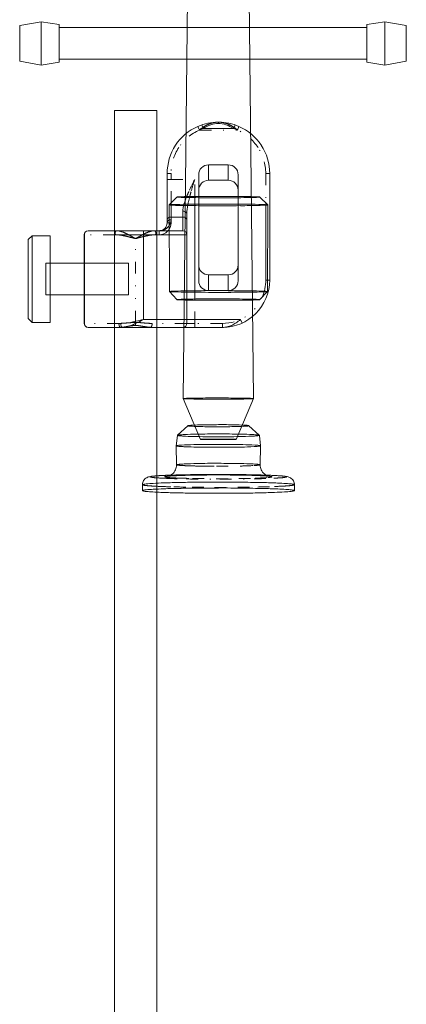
# Model space of a CAD drawing. Header units: millimetres. Extents: x -48 to 1379, y -71 to 1988.
# Tile 3 of 20: x 426 to 524, y 376 to 626. Entities that reach past the tile are written whole.
import ezdxf

# ---------------------------------------------------------------- set-up
doc = ezdxf.new("R2010")
doc.units = ezdxf.units.MM
doc.header["$MEASUREMENT"] = 0
doc.linetypes.add('DASHEDBIDOT', pattern=[12.4, 3, -3, 0.2, -3, 0.2, -3])
for name, color, linetype, true_color in [('Default', 7, 'Continuous', 0xffffff), ('sichtbar', 7, 'Continuous', 0xffffff), ('Tangente', 7, 'Continuous', 0xffffff)]:
    doc.layers.add(name, color=color, linetype=linetype, true_color=true_color)

msp = doc.modelspace()

# ---------------------------------------------------------------- linework, layer by layer
at = {"layer": 'Default', "color": 4, "linetype": 'Continuous', "lineweight": 5, "true_color": 0x00ffff}
for p, q in [((467.63, 529.64), (468.72, 634.71)), ((485.42, 529.64), (484.32, 634.71)), ((426.17, 624.18), (426.17, 615.19)), ((431.58, 625.18), (431.58, 614.18)), ((436.15, 624.47), (436.15, 614.9)), ((514.15, 624.47), (514.15, 614.9)), ((518.72, 625.18), (518.72, 614.18)), ((524.13, 624.18), (524.13, 615.19)), ((476.52, 599.71), (476.52, 599.35)), ((472.33, 599.02), (472.65, 598.07)), ((472.65, 598.07), (480.4, 598.07)), ((480.73, 599.02), (480.4, 598.07)), ((474.02, 588.89), (479.02, 588.89)), ((474.02, 584.98), (474.02, 588.89)), ((479.02, 584.98), (479.02, 588.89)), ((463.52, 574.92), (463.52, 585.18)), ((471.52, 582.44), (471.52, 586.39)), ((474.02, 584.98), (479.02, 584.98)), ((481.52, 582.44), (481.52, 586.39)), ((471.52, 578.88), (471.52, 582.44)), ((481.52, 578.88), (481.52, 582.44)), ((464.52, 575.65), (464.52, 579.24)), ((470.52, 554.57), (470.52, 580.87)), ((488.52, 579.24), (488.52, 559.68)), ((467.52, 577.14), (467.52, 575.65)), ((471.52, 559.5), (471.52, 578.88)), ((471.52, 578.88), (481.52, 578.88)), ((481.52, 559.5), (481.52, 578.88)), ((463.52, 574.18), (463.52, 574.92)), ((463.52, 574.18), (464.52, 574.18)), ((464.52, 574.97), (464.52, 575.65)), ((464.52, 575.65), (467.52, 575.65)), ((464.52, 574.18), (464.52, 574.97)), ((467.52, 575.65), (467.52, 572.18)), ((468.52, 576.52), (468.52, 574.92)), ((468.52, 574.92), (468.52, 571.18)), ((450.72, 572.18), (443.52, 572.18)), ((457.52, 572.18), (457.52, 571.18)), ((464.04, 572.18), (460.32, 572.18)), ((461.52, 572.18), (461.52, 571.18)), ((467.52, 572.18), (464.04, 572.18)), ((428.32, 569.93), (428.32, 559.93)), ((429.32, 570.93), (429.32, 559.93)), ((433.92, 559.93), (433.92, 570.93)), ((442.59, 571.18), (442.59, 548.68)), ((450.32, 571.18), (457.52, 571.18)), ((457.52, 571.18), (457.52, 549.68)), ((457.52, 571.18), (460.72, 571.18)), ((468.52, 571.18), (464.04, 571.18)), ((468.52, 554.6), (468.52, 571.18)), ((432.82, 563.93), (433.92, 563.93)), ((432.82, 559.93), (432.82, 563.93)), ((442.52, 563.93), (453.72, 563.93)), ((453.72, 559.93), (453.72, 563.93)), ((428.32, 559.93), (428.32, 549.94)), ((429.32, 559.93), (429.32, 548.94)), ((432.82, 555.93), (432.82, 559.93)), ((433.92, 548.94), (433.92, 559.93)), ((453.72, 555.93), (453.72, 559.93)), ((474.02, 561.01), (479.02, 561.01)), ((474.02, 561.01), (474.02, 557)), ((479.02, 561.01), (479.02, 557)), ((488.97, 559.68), (488.52, 559.68)), ((474.02, 557), (479.02, 557)), ((432.82, 555.93), (433.92, 555.93)), ((442.52, 555.93), (453.72, 555.93)), ((457.52, 549.68), (482.11, 549.68)), ((482.52, 548.78), (482.11, 549.68)), ((451.64, 547.68), (443.52, 547.68)), ((467.52, 547.68), (459.4, 547.68)), ((470.52, 547.68), (467.52, 547.68)), ((467.63, 529.64), (471.99, 519.3)), ((485.42, 529.64), (481.06, 519.3)), ((466.16, 520.33), (466.15, 520.31)), ((486.9, 520.31), (486.89, 520.33))]:
    msp.add_line(p, q, dxfattribs=at)
at = {"layer": 'Default', "color": 131, "linetype": 'Continuous', "lineweight": 5, "true_color": 0xa0ffff}
for p, q in [((450.16, 602.68), (460.89, 602.68)), ((450.16, 547.68), (450.16, 572.18)), ((460.89, 547.68), (460.89, 572.18)), ((460.89, 505.9), (460.89, 510.05))]:
    msp.add_line(p, q, dxfattribs=at)
at = {"layer": 'Default', "color": 4, "linetype": 'DASHEDBIDOT', "lineweight": 5, "true_color": 0x00ffff}
for p, q in [((471.33, 598.63), (471.73, 597.71)), ((481.72, 598.63), (481.32, 597.71)), ((463.52, 586.71), (464.52, 586.71)), ((489.52, 586.71), (488.52, 586.71)), ((463.52, 585.18), (464.52, 585.18)), ((464.52, 579.24), (464.52, 585.18)), ((450.32, 571.18), (442.52, 571.18)), ((455.52, 570.23), (455.52, 570.21)), ((464.04, 571.18), (460.72, 571.18)), ((489.52, 559.68), (488.97, 559.68)), ((451.32, 548.68), (442.52, 548.68)), ((455.52, 548.15), (455.52, 548.92)), ((468.52, 548.68), (459.72, 548.68)), ((470.52, 548.68), (468.52, 548.68)), ((470.52, 547.68), (470.52, 548.68)), ((477.52, 547.68), (477.52, 548.68))]:
    msp.add_line(p, q, dxfattribs=at)
at = {"layer": 'Default', "color": 4, "linetype": 'Continuous', "lineweight": 5, "true_color": 0x00ffff}
for centre, radius, start, end in [((476.53, 586.66), 13.05, 101.7715, 113.5116), ((476.53, 586.7), 13.01, 90.0123, 101.7715), ((476.53, 593.32), 6.04, 90.0222, 108.3421), ((476.52, 586.66), 13.05, 78.2356, 89.9967), ((476.51, 593.23), 6.12, 71.6883, 89.8981), ((476.54, 586.74), 12.96, 66.4336, 78.2356), ((476.5, 586.73), 12.98, 113.5159, 146.7833), ((476.53, 586.68), 12.03, 111.1568, 113.516), ((476.54, 586.64), 12.07, 108.8019, 111.1568), ((477.12, 591.52), 7.93, 108.3421, 124.3055), ((475.97, 591.58), 7.86, 55.6377, 71.6883), ((476.52, 586.7), 12.01, 68.7895, 71.152), ((476.54, 586.75), 11.96, 66.4221, 68.7895), ((476.53, 586.72), 12.99, 33.1997, 66.4219), ((476.54, 586.71), 13.01, 146.7833, 180), ((476.51, 586.71), 13.01, 0, 33.1997), ((474.02, 586.39), 2.5, 89.9851, 180), ((479.02, 586.39), 2.5, 0, 90.0149), ((474.1, 582.44), 2.57, 135.4913, 180), ((474.02, 582.51), 2.47, 90, 135.4913), ((479.02, 582.51), 2.47, 44.5087, 90), ((478.95, 582.44), 2.57, 0, 44.5087), ((466.05, 580.69), 0.0399, 98.3066, 134.6673), ((466.26, 581.68), 0.986, 255.9308, 263.8153), ((466.54, 577.33), 3.44, 94.4566, 98.3066), ((466.77, 586.32), 5.66, 263.8153, 267.4093), ((467.26, 568.19), 12.61, 92.1236, 94.4566), ((469.49, 646.46), 65.86, 267.4093, 268.4627), ((470.45, 482.2), 98.66, 91.2895, 92.1236), ((472.49, 758.41), 177.85, 268.4627, 269.4503), ((480.12, 575.5), 12.78, 160.5718, 164.3761), ((490.62, 571.8), 23.92, 157.7915, 160.5718), ((473.31, 354.9), 225.98, 90.49, 91.2895), ((488.38, 575.08), 19.96, 167.0859, 169.6606), ((513.37, 569.34), 45.6, 165.3827, 167.0859), ((476.52, 1178.5), 597.96, 269.45033, 269.98897), ((476.52, -20.73), 601.63, 90, 90.48999), ((476.52, 1185.21), 604.67, 269.98897, 270.46156), ((476.52, -20.72), 601.62, 89.4402, 90), ((479.4, 828.57), 248.02, 270.4616, 271.1995), ((480.79, 416.36), 164.52, 88.3697, 89.4402), ((482.19, 695), 114.43, 271.1995, 271.9741), ((484.12, 533.28), 47.55, 86.5765, 88.3697), ((485.58, 596.81), 16.17, 271.9741, 274.0345), ((486.46, 584.33), 3.65, 274.0345, 278.8844), ((486.96, 580.66), 0.0939, 45.3327, 86.5765), ((464.05, 578.71), 0.04, 99.9565, 134.6673), ((464.04, 578.73), 0.0236, 180.1832, 265.059), ((464.44, 576.47), 2.32, 95.462, 99.9565), ((465.88, 600.06), 21.43, 265.059, 267.6253), ((465.02, 570.34), 8.47, 92.6154, 95.462), ((467.88, 507.82), 71.06, 91.6328, 92.6154), ((468.95, 674.08), 95.52, 267.6253, 269.1942), ((471.43, 383.38), 195.55, 90.5602, 91.6328), ((472.78, 577.11), 5.25, 171.0047, 179.6555), ((467.52, 575.54), 1.61, 73.8368, 90), ((476.42, 576.54), 8.94, 164.3761, 171.0047), ((476.22, 1191.11), 612.59, 269.19417, 269.81367), ((467.69, 576.11), 1.01, 53.3986, 73.8368), ((467.89, 576.38), 0.668, 30.3295, 53.3986), ((468.13, 576.52), 0.39, 0.0002, 30.3295), ((477.95, 576.48), 9.43, 174.0388, 179.7194), ((484.35, 575.81), 15.86, 169.6606, 174.0388), ((476.52, -137.74), 716.69, 90, 90.56025), ((476.71, 1340.48), 761.96, 269.81367, 270.40428), ((476.52, -137.73), 716.68, 89.39443, 90), ((480.22, 843.45), 264.93, 270.4043, 271.4059), ((482.47, 424.94), 153.98, 88.0879, 89.3944), ((484.25, 678.98), 100.4, 271.4059, 272.2328), ((486.31, 539.93), 38.93, 86.0847, 88.0879), ((487.59, 593.42), 14.77, 272.2328, 274.3886), ((488.42, 582.56), 3.89, 274.3886, 278.8337), ((488.96, 578.67), 0.0981, 45.3327, 86.0847), ((489.02, 578.73), 0.0139, 278.8337, 359.8168), ((461.52, 574.18), 3, 270.0264, 0.0111), ((461.49, 574.2), 2.03, 315.0232, 359.477), ((464.49, 574.44), 1.21, 101.0694, 112.8436), ((464.5, 573.82), 1.15, 101.7938, 114.1957), ((461.89, 574.97), 2.63, 324.5561, 342.1949), ((464.52, 574.29), 1.36, 90, 101.0694), ((464.52, 573.7), 1.27, 90, 101.7938), ((461.82, 574.99), 2.71, 342.1949, 359.5848), ((467.52, 574.38), 1.27, 53.7462, 90), ((467.92, 574.92), 0.604, 0, 53.7462), ((443.52, 571.18), 1, 90, 180), ((443.64, 571.18), 1.05, 136.9749, 180), ((443.52, 571.29), 0.89, 90, 136.9749), ((461.52, 574.17), 1.99, 270.0404, 315.0232), ((467.52, 571.18), 1, 0, 90), ((474.02, 563.51), 2.5, 180, 270.0149), ((479.02, 563.51), 2.5, 269.9851, 0), ((474.02, 559.5), 2.5, 180, 270.0149), ((479.02, 559.5), 2.5, 269.9851, 0), ((477.52, 559.68), 11, 336.9843, 0), ((464.1, 556.78), 0.0154, 97.7423, 180.1832), ((464.15, 556.84), 0.089, 223.3181, 266.0443), ((464.87, 551.11), 5.73, 93.8241, 97.7423), ((466.75, 594.42), 37.77, 266.0443, 268.0705), ((465.77, 537.63), 19.25, 92.1917, 93.8241), ((468.7, 461.03), 95.9, 91.4603, 92.1917), ((470.39, 702.36), 145.76, 268.0705, 269.3518), ((471.47, 352.53), 204.44, 90.6643, 91.4603), ((476.22, -57.41), 614.41, 90.20517, 90.66433), ((476.83, -56.07), 613.06, 89.32352, 89.79483), ((481.78, 738.18), 181.59, 270.5424, 271.749), ((481.77, 362.88), 194.08, 88.4859, 89.3235), ((484.74, 474.96), 81.97, 87.4945, 88.4859), ((485.5, 616.29), 59.64, 271.749, 272.8211), ((487.96, 548.56), 8.3, 84.3785, 87.4945), ((488.13, 563.03), 6.32, 272.8211, 276.1141), ((488.59, 554.94), 1.88, 78.775, 84.3785), ((488.62, 558.4), 1.67, 276.1141, 281.0683), ((488.94, 556.8), 0.0333, 281.0683, 316.6819), ((488.95, 556.78), 0.0111, 359.8168, 78.775), ((466.8, 548.8), 5.98, 93.4247, 97.4661), ((466.07, 554.77), 0.0686, 223.3181, 265.6601), ((467.92, 579.09), 24.46, 265.6601, 267.8526), ((467.8, 532.15), 22.66, 91.8835, 93.4247), ((470.57, 649.84), 95.26, 267.8526, 269.2235), ((470.91, 437.48), 117.38, 91.2063, 91.8835), ((473.6, 309.81), 245.09, 90.47, 91.2063), ((476.5, 1242.47), 685.91, 269.3518, 269.94246), ((476.28, 1070.68), 516.14, 269.2235, 269.8124), ((476.52, -46.72), 601.63, 90, 90.46998), ((476.66, 1187.69), 633.15, 269.81241, 270.35229), ((476.55, 1290.97), 734.41, 269.94246, 270.54241), ((476.52, -46.72), 601.63, 89.49383, 90), ((478.85, 831.77), 277.22, 270.3523, 271.1682), ((479.97, 343.9), 210.99, 88.6391, 89.4938), ((482.04, 675.12), 120.54, 271.1682, 271.9231), ((482.99, 470.76), 84.1, 87.6213, 88.6391), ((485.5, 572.26), 17.63, 271.9231, 273.8974), ((486.22, 548.49), 6.29, 83.9004, 87.6213), ((486.36, 559.64), 4.98, 273.8974, 277.3978), ((486.77, 553.71), 1.05, 76.2501, 83.9004), ((486.99, 554.75), 0.0411, 277.3978, 316.6819), ((448.04, 582.48), 34.1, 281.1351, 282.817), ((426.31, 677.99), 132.05, 282.817, 283.6717), ((423.3, 615.64), 74.31, 295.8427, 297.4262), ((475.77, 556.59), 9.37, 303.813, 312.5752), ((443.52, 548.68), 1, 180, 270), ((443.64, 548.68), 1.05, 180, 223.0251), ((443.52, 548.57), 0.89, 223.0251, 270), ((451.72, 558.85), 10.16, 270.3578, 276.8289), ((454.56, 548.68), 2.78, 180, 189.6862), ((453.11, 548.44), 1.31, 189.6862, 203.8007), ((452.46, 548.15), 0.596, 203.8007, 225.2786), ((452.14, 547.83), 0.143, 225.2786, 270), ((452.09, 552.1), 4.42, 270.6171, 284.1928), ((450.2, 571.53), 22.94, 276.8289, 281.1351), ((450.37, 558.89), 11.42, 284.1928, 292.6237), ((447.85, 564.95), 17.99, 292.6237, 295.8427), ((477.52, 553.19), 5.51, 270.0014, 282.2677), ((477.36, 553.94), 6.28, 282.2677, 293.7541), ((477.02, 554.71), 7.12, 293.7541, 303.813), ((467.91, 528.24), 1.43, 95.5046, 101.3075), ((467.66, 529.65), 0.0386, 202.8735, 266.6185), ((470.2, 572.56), 43.03, 266.6185, 268.4301), ((468.41, 523.02), 6.68, 92.303, 95.5046), ((471.13, 455.38), 74.37, 91.3436, 92.303), ((473.05, 676.7), 147.2, 268.4301, 269.4513), ((473.98, 333.95), 195.83, 90.4129, 91.3436), ((476.52, 1039.33), 509.85, 269.4513, 270), ((476.44, -7.54), 537.33, 89.851, 90.4129), ((476.52, 1039.33), 509.85, 270, 270.4943), ((476.66, 76.99), 452.8, 89.2368, 89.851), ((479.3, 717.57), 188.08, 270.4943, 271.3082), ((481.69, 454.46), 75.3, 87.7307, 89.2368), ((481.79, 608.46), 78.94, 271.3082, 272.2347), ((483.99, 512.54), 17.17, 85.2615, 87.7307), ((484.57, 537.15), 7.58, 272.2347, 275.2252), ((485.1, 531.36), 1.76, 275.2252, 280.0694), ((485.4, 529.64), 0.0176, 0.5989, 85.2615), ((485.41, 529.64), 0.0138, 280.0694, 337.1265), ((468.89, 522.64), 0.169, 96.0668, 132.9625), ((468.78, 522.76), 0.0105, 132.9625, 229.4415), ((468.86, 522.85), 0.133, 229.4415, 253.7238), ((469.13, 523.78), 1.11, 253.7238, 264.1116), ((471.28, 500.17), 22.76, 92.9386, 96.0668), ((470.96, 541.53), 18.95, 264.1116, 266.6193), ((473.18, 578.99), 56.48, 266.6193, 268.8102), ((473.72, 452.6), 70.4, 91.0584, 92.9386), ((476.52, 739.78), 217.3, 268.8102, 269.927), ((476.52, 300.86), 222.16, 90, 91.0584), ((476.53, 748.57), 226.08, 269.927, 270.9867), ((476.52, 300.86), 222.17, 88.9474, 90), ((479.11, 598.57), 76.06, 270.9867, 272.8135), ((479.29, 451.67), 71.33, 87.0897, 88.9474), ((481.36, 552.86), 30.3, 272.8135, 274.6268), ((481.46, 494.28), 28.67, 85.3312, 87.0897), ((483.48, 519.02), 3.84, 80.5236, 85.3312), ((483.52, 526.19), 3.55, 274.6268, 279.9287), ((483.92, 521.63), 1.19, 74.0844, 80.5236), ((484.02, 523.31), 0.617, 279.9287, 293.6114), ((484.22, 522.71), 0.0688, 47.0375, 74.0844), ((484.26, 522.75), 0.0125, 293.6114, 47.0375), ((466.17, 520.31), 0.0174, 172.9957, 242.8279), ((466.22, 520.26), 0.095, 105.3638, 132.9625), ((466.35, 520.67), 0.426, 242.8279, 256.0959), ((466.67, 518.62), 1.79, 99.0705, 105.3638), ((466.73, 522.18), 1.98, 256.0959, 264.0304), ((467.26, 514.93), 5.53, 94.7063, 99.0705), ((468.86, 542.59), 22.5, 264.0304, 266.3808), ((469.79, 484.19), 36.37, 93.0052, 94.7063), ((471.8, 589.04), 69.04, 266.3808, 268.8006), ((472.67, 429.32), 91.32, 91.0717, 93.0052), ((476.52, 814.63), 294.68, 268.8006, 269.9718), ((476.52, 223.46), 297.21, 90, 91.0717), ((472.48, 514.62), 4.71, 92.8249, 95.9988), ((472.01, 519.31), 0.0238, 202.8735, 267.2279), ((473.8, 556.34), 37.1, 267.2279, 268.775), ((473.03, 503.35), 15.99, 91.5682, 92.8249), ((474.6, 446.21), 73.15, 90.9807, 91.5682), ((475.23, 623.21), 103.98, 268.775, 269.5254), ((475.63, 386.19), 133.19, 90.4016, 90.9807), ((476.52, 779.19), 259.97, 269.5254, 270), ((476.52, 258.17), 261.21, 89.988, 90.4016), ((476.52, 819.28), 299.33, 269.9718, 271.0176), ((476.52, 223.46), 297.21, 88.9116, 90), ((476.52, 779.19), 259.97, 270, 270.4117), ((476.52, 260.94), 258.44, 89.512, 89.988), ((477.45, 650.37), 131.14, 270.4117, 270.9913), ((477.87, 418.47), 100.9, 88.7502, 89.512), ((478.77, 573.9), 54.67, 270.9913, 272.3734), ((479.31, 484.77), 34.59, 87.1176, 88.7502), ((481.03, 519.31), 0.0277, 272.3734, 337.1265), ((481.05, 519.3), 0.0105, 337.1265, 87.1176), ((480.07, 619.91), 99.93, 271.0176, 272.8277), ((480.5, 432.82), 87.81, 86.9093, 88.9116), ((483.06, 559.37), 39.31, 272.8277, 274.7693), ((483.35, 485.66), 34.9, 85.2939, 86.9093), ((485.71, 514.29), 6.17, 81.4522, 85.2939), ((486.01, 523.97), 3.79, 274.7693, 281.0266), ((486.32, 518.31), 2.1, 75.359, 81.4522), ((486.58, 521.06), 0.823, 281.0266, 291.9304), ((486.82, 520.25), 0.0993, 47.0375, 75.359), ((486.88, 520.31), 0.02, 291.9304, 7.0043), ((465.85, 517.65), 0.0252, 111.5478, 172.9957), ((465.84, 517.65), 0.0206, 181.1321, 244.6566), ((466.15, 516.9), 0.834, 101.3584, 111.5478), ((466.06, 518.1), 0.519, 244.6566, 256.6858), ((466.4, 519.54), 2, 256.6858, 263.3293), ((466.61, 514.6), 3.18, 95.6087, 101.3584), ((468, 533.25), 15.8, 263.3293, 265.6888), ((468.75, 492.8), 25.09, 93.5627, 95.6087), ((469.35, 551.12), 33.72, 265.6888, 267.3687), ((471.76, 444.43), 73.55, 91.1713, 93.5627), ((472.86, 627.55), 110.23, 267.3687, 268.2978), ((474.76, 691.37), 174.08, 268.2978, 269.1968), ((476.52, 211.47), 306.56, 90, 91.1713), ((476.51, 816.3), 299.02, 269.1968, 269.8827), ((476.54, 832.9), 315.62, 269.8827, 271.036), ((476.52, 211.47), 306.56, 88.8437, 90), ((480.65, 605.8), 88.49, 271.036, 273.2144), ((481.17, 441.47), 76.51, 86.5291, 88.8437), ((483.8, 549.64), 32.23, 273.2144, 275.0209), ((484.23, 492), 25.89, 84.3257, 86.5291), ((486.21, 522.2), 4.69, 275.0209, 279.758), ((486.54, 515.24), 2.54, 77.2826, 84.3257), ((486.8, 518.81), 1.25, 279.758, 289.0987), ((486.96, 517.12), 0.608, 66.1714, 77.2826), ((487.2, 517.65), 0.0234, 7.0043, 66.1714), ((487.2, 517.65), 0.0253, 289.0987, 358.8679), ((462.93, 512.79), 2.98, 335.911, 1.1336), ((465.94, 512.85), 0.0232, 110.3371, 181.1321), ((466.29, 511.91), 1.03, 100.37, 110.3371), ((466.9, 508.56), 4.44, 94.6665, 100.37), ((469.91, 471.68), 41.43, 92.801, 94.6665), ((472.91, 410.49), 102.7, 91.0297, 92.801), ((476.52, 209.37), 303.86, 90, 91.0297), ((476.52, 209.37), 303.85, 88.9318, 90), ((480.43, 419.06), 94.12, 87.0124, 88.9318), ((483.43, 476.53), 36.58, 85.1411, 87.0124), ((486.16, 508.66), 4.33, 79.7, 85.1411), ((486.75, 511.89), 1.05, 69.7899, 79.7), ((487.11, 512.85), 0.0233, 358.8679, 69.7899), ((490.11, 512.79), 2.98, 178.8664, 204.089), ((459.35, 507.75), 2.09, 118.7744, 149.0674), ((459.36, 507.74), 2.1, 104.3137, 118.7744), ((460.61, 502.84), 7.16, 96.4921, 104.3137), ((462.63, 485.12), 25, 93.2984, 96.4921), ((469.08, 373.17), 137.14, 91.9348, 93.2984), ((462.36, 514.72), 4.98, 285.6401, 288.9827), ((463.87, 509.4), 0.556, 94.7939, 108.2418), ((467.77, 462.91), 47.21, 93.3377, 94.7939), ((466.7, 478.12), 31.98, 92.7045, 95.1112), ((463.13, 512.47), 2.6, 288.9827, 300.1567), ((462.94, 512.8), 2.98, 300.1567, 310.6004), ((473.07, 258.13), 252.24, 90.8168, 91.9601), ((462.95, 512.78), 2.96, 310.6004, 335.911), ((468.84, 444.64), 65.51, 92.3171, 93.3377), ((472.15, 362.61), 147.62, 91.5845, 92.7045), ((472.32, 358.57), 151.65, 91.6463, 92.3171), ((474.56, 280.59), 229.67, 90.7161, 91.6463), ((474.7, 270.67), 239.59, 90.6963, 91.5845), ((476.52, 16.13), 494.27, 90, 90.8168), ((476.51, 124.43), 385.84, 89.9985, 90.7161), ((476.52, 120.46), 389.81, 90, 90.6963), ((476.52, 16.13), 494.27, 89.1832, 90), ((476.34, 104.72), 405.55, 89.2794, 89.9744), ((476.52, 120.46), 389.81, 89.3031, 90), ((478.35, 270.87), 239.39, 88.4138, 89.3031), ((478.59, 283.64), 226.62, 88.3496, 89.2794), ((479.97, 258.13), 252.24, 88.0399, 89.1832), ((480.9, 362.79), 147.43, 87.294, 88.4138), ((480.84, 361.69), 148.53, 87.6688, 88.3496), ((484.25, 445.52), 64.64, 86.6367, 87.6688), ((490.09, 512.78), 2.96, 204.089, 229.3996), ((486.35, 478.13), 31.96, 84.8888, 87.294), ((485.32, 463.68), 46.44, 85.1815, 86.6367), ((490.1, 512.8), 2.98, 229.3996, 239.8433), ((483.95, 373), 137.31, 86.6966, 88.0626), ((489.92, 512.47), 2.6, 239.8433, 251.0173), ((490.69, 514.72), 4.98, 251.0173, 254.3599), ((489.18, 509.41), 0.548, 71.7582, 85.1815), ((490.44, 485.33), 24.79, 83.4813, 86.6966), ((491.98, 498.86), 11.17, 81.4338, 83.4813), ((492.78, 504.16), 5.81, 78.5948, 81.4338), ((493.3, 506.73), 3.19, 69.7869, 78.5948), ((493.64, 507.65), 2.21, 59.2003, 69.7869), ((493.72, 507.78), 2.06, 29.7651, 59.2003), ((459.29, 507.79), 2.02, 149.0674, 179.9119), ((457.32, 507.79), 0.0419, 110.86, 180), ((457.91, 506.23), 1.72, 100.699, 110.86), ((458.86, 501.24), 6.8, 95.2596, 100.699), ((463.11, 454.99), 53.24, 93.3165, 95.2596), ((466.35, 399.13), 109.19, 91.945, 93.3165), ((466.35, 397.63), 109.19, 91.945, 93.3165), ((473.16, 198.54), 309.9, 91.131, 91.945), ((473.16, 197.04), 309.9, 91.131, 91.945), ((475.3, 90.43), 418.03, 90.5264, 91.131), ((475.3, 88.93), 418.03, 90.5264, 91.131), ((476.52, -43.12), 551.58, 90, 90.5264), ((476.52, -44.62), 551.58, 90, 90.5264), ((476.52, -43.11), 551.58, 89.3537, 90), ((476.52, -44.61), 551.58, 89.3537, 90), ((478.65, 145.63), 362.82, 88.5567, 89.3537), ((478.65, 144.13), 362.82, 88.5567, 89.3537), ((481.66, 265.09), 243.33, 87.6739, 88.5567), ((481.66, 263.59), 243.33, 87.6739, 88.5567), ((488.4, 430.84), 77.44, 86.1088, 87.6739), ((488.4, 429.35), 77.44, 86.1088, 87.6739), ((491.17, 471.69), 36.5, 83.9076, 86.1088), ((494.57, 503.5), 4.51, 77.6424, 83.9076), ((493.75, 507.79), 2.03, 0.0881, 29.7651), ((495.29, 506.78), 1.15, 66.2055, 77.6424), ((495.74, 507.79), 0.0381, 0, 66.2055), ((457.32, 506.3), 0.0419, 110.86, 180), ((457.31, 506.3), 0.0381, 180, 246.2055), ((457.91, 504.73), 1.72, 100.699, 110.86), ((457.76, 507.31), 1.15, 246.2055, 257.6424), ((458.48, 510.59), 4.51, 257.6424, 263.9076), ((458.86, 499.74), 6.8, 95.2596, 100.699), ((461.87, 542.4), 36.5, 263.9076, 266.1088), ((463.11, 453.49), 53.24, 93.3165, 95.2596), ((464.65, 583.25), 77.44, 266.1088, 267.6739), ((471.38, 749), 243.33, 267.6739, 268.5567), ((474.24, 862.27), 356.63, 268.5567, 269.2943), ((476.5, 1046.25), 540.62, 269.2943, 269.8933), ((476.54, 1063.88), 558.26, 269.8933, 270.501), ((477.83, 915.51), 409.88, 270.501, 271.2103), ((480.34, 797.07), 291.42, 271.2103, 272.0494), ((487.24, 604.17), 98.39, 272.0494, 273.4936), ((490.38, 552.75), 46.88, 273.4936, 275.5626), ((491.17, 470.19), 36.5, 83.9076, 86.1088), ((494.38, 511.64), 5.57, 275.5626, 281.5689), ((494.57, 502), 4.51, 77.6424, 83.9076), ((495.22, 507.53), 1.38, 281.5689, 292.4095), ((495.29, 505.28), 1.15, 66.2055, 77.6424), ((495.74, 506.3), 0.0381, 0, 66.2055), ((495.73, 506.3), 0.0398, 292.4095, 0)]:
    msp.add_arc(centre, radius, start, end, dxfattribs=at)
at = {"layer": 'Default', "color": 4, "linetype": 'DASHEDBIDOT', "lineweight": 5, "true_color": 0x00ffff}
for centre, radius, start, end in [((477.01, 592.18), 7.62, 112.8806, 122.5828), ((476.67, 592.97), 6.75, 101.7892, 112.8806), ((476.53, 593.63), 6.08, 90.0947, 101.7892), ((476.52, 593.63), 6.08, 78.269, 89.9717), ((476.38, 592.97), 6.75, 67.1675, 78.269), ((476.06, 592.2), 7.59, 57.3976, 67.1675), ((476.5, 586.73), 11.98, 113.5151, 146.7854), ((478.27, 590.2), 9.96, 122.5828, 131.0624), ((474.85, 590.31), 9.84, 48.819, 57.3976), ((476.53, 586.72), 11.99, 33.1988, 66.4193), ((476.53, 586.71), 12.01, 146.7854, 180.0048), ((476.51, 586.71), 12.01, 0.0015, 33.1988), ((610.98, 515.29), 156.89, 153.5456, 154.7875), ((725.18, 506.93), 266.41, 162.9182, 163.615), ((493.3, 570.7), 26.82, 154.7875, 157.7915), ((509.31, 570.4), 41.4, 163.615, 165.3827), ((464.08, 574.92), 0.557, 141.7166, 180), ((464.16, 574.18), 0.635, 143.5942, 180), ((464.4, 574.67), 0.963, 112.8436, 141.7166), ((464.42, 573.99), 0.962, 114.1957, 143.5942), ((452.81, 571.18), 2.49, 169.6836, 180), ((451.63, 571.4), 1.29, 155.3384, 169.6836), ((451.04, 571.67), 0.636, 133.1147, 155.3384), ((450.72, 572.01), 0.175, 90, 133.1147), ((450.71, 568.89), 3.3, 74.0212, 89.7641), ((448.93, 562.68), 9.76, 64.8896, 74.0212), ((462.11, 562.65), 9.78, 106.0903, 115.2589), ((460.36, 568.72), 3.47, 90.6669, 106.0903), ((460.32, 572.01), 0.174, 46.798, 90), ((460, 571.67), 0.636, 24.5913, 46.798), ((459.4, 571.4), 1.29, 10.2864, 24.5913), ((458.22, 571.18), 2.5, 0, 10.2864), ((461.52, 575.4), 3.21, 270.0296, 296.6326), ((461.65, 575.14), 2.92, 296.6326, 324.5561), ((450.3, 563.43), 7.76, 82.4283, 89.8516), ((448.76, 551.83), 19.46, 77.7438, 82.4283), ((446.73, 542.49), 29.02, 76.6098, 77.7438), ((446.42, 557.33), 15.66, 62.6593, 64.8896), ((441.27, 519.55), 52.6, 75.7674, 76.6098), ((439.22, 543.39), 31.36, 61.0832, 62.6593), ((486.96, 699.67), 133.23, 255.7674, 256.3129), ((428.75, 524.44), 53.01, 60.8221, 61.0832), ((336.66, 359.51), 241.9, 60.6999, 60.8221), ((458.26, 576.21), 6.59, 240.6999, 244.2989), ((455.66, 570.81), 0.594, 244.2989, 256.2982), ((455.6, 570.91), 0.701, 256.3129, 263.8365), ((455.51, 570.43), 0.2, 273.7351, 296.156), ((455.52, 570.47), 0.258, 271.4698, 283.7434), ((421.34, 710.2), 144.11, 283.7434, 284.2617), ((451.63, 578.34), 9.01, 296.156, 299.4797), ((531.74, 436.63), 153.77, 119.2909, 119.4797), ((473.35, 540.72), 34.43, 118.8918, 119.2909), ((471.31, 544.41), 30.21, 117.3713, 118.8918), ((469.55, 520.53), 51.6, 103.4043, 104.2617), ((464.62, 557.34), 15.66, 115.2589, 117.3713), ((464.21, 542.97), 28.53, 102.2512, 103.4043), ((462.21, 552.16), 19.12, 97.5573, 102.2512), ((460.78, 562.97), 8.22, 90.3955, 97.5573), ((451.29, 559.81), 11.12, 270.1756, 273.4005), ((454.41, 548.68), 3.09, 180, 189.0675), ((452.67, 548.41), 1.33, 189.0675, 202.8949), ((451.97, 548.11), 0.562, 202.8949, 223.6502), ((451.64, 547.8), 0.118, 223.6502, 270), ((451.62, 552.42), 4.74, 270.3092, 277.2257), ((448.41, 608.26), 59.66, 273.4005, 274.7929), ((449.19, 571.56), 24.03, 277.2257, 280.2959), ((456.75, 508.82), 40.13, 92.9583, 94.7929), ((456.92, 529.04), 19.19, 96.5206, 100.2959), ((455.58, 531.42), 17.49, 90.1794, 92.9583), ((455.58, 540.71), 7.45, 90.4589, 96.5206), ((455.51, 532.95), 15.96, 87.0311, 89.9523), ((455.51, 541.37), 6.79, 83.4546, 89.8752), ((454.06, 528.77), 19.46, 79.6649, 83.4546), ((454.18, 507.24), 41.72, 85.2241, 87.0311), ((461.67, 570.49), 22.94, 259.6649, 262.7767), ((462.54, 607.37), 58.77, 265.2241, 266.5991), ((459.48, 553.19), 5.5, 262.7767, 269.1329), ((459.82, 561.64), 12.95, 266.5991, 269.5284), ((459.4, 547.8), 0.117, 270, 316.4188), ((459.07, 548.11), 0.562, 316.4188, 337.1571), ((458.36, 548.41), 1.33, 337.1571, 350.9529), ((456.63, 548.68), 3.09, 350.9529, 0), ((465.94, 512.85), 0.0205, 181.1321, 244.7896), ((466.15, 513.31), 0.523, 244.7896, 256.764), ((466.49, 514.76), 2.01, 256.764, 263.3768), ((468.1, 528.63), 15.98, 263.3768, 265.7233), ((469.45, 546.68), 34.08, 265.7233, 267.3942), ((472.96, 623.67), 111.15, 267.3942, 268.3195), ((474.83, 687.57), 175.08, 268.3195, 269.2159), ((476.51, 810.34), 297.86, 269.2159, 269.9031), ((476.54, 823.99), 311.51, 269.9031, 271.064), ((480.76, 596.5), 83.98, 271.064, 273.2999), ((483.87, 542.57), 29.96, 273.2999, 275.1732), ((486.2, 516.87), 4.16, 275.1732, 280.2016), ((486.74, 513.85), 1.09, 280.2016, 289.8981), ((487.1, 512.85), 0.0243, 289.8981, 358.8679), ((459.32, 509.79), 0.0459, 113.7797, 162.0902), ((459.3, 509.79), 0.0236, 162.0902, 236.4098), ((459.5, 510.1), 0.397, 236.4098, 253.3645), ((459.67, 508.99), 0.918, 103.2803, 113.7797), ((459.84, 511.22), 1.57, 253.3645, 260.9275), ((460.21, 506.68), 3.29, 96.5463, 103.2803), ((461.22, 519.89), 10.34, 260.9275, 263.8676), ((462.93, 483.05), 27.07, 94.1997, 96.5463), ((462.58, 532.54), 23.07, 263.8676, 266.2994), ((464.9, 456.15), 54.05, 92.8021, 94.1997), ((467.14, 602.97), 93.64, 266.2994, 267.5062), ((469.54, 361.41), 148.9, 91.9601, 92.8021), ((463.02, 509.73), 0.123, 99.8424, 144.372), ((462.94, 509.79), 0.0219, 144.372, 247.5563), ((463.38, 510.85), 1.16, 247.5563, 259.9058), ((464.77, 499.65), 10.35, 95.1112, 99.8424), ((471.56, 704.64), 195.41, 267.5062, 269.0636), ((464.33, 516.18), 6.58, 259.9058, 265.7908), ((469.01, 579.84), 70.41, 265.7908, 267.5885), ((472.61, 665.4), 156.04, 267.5885, 269.0114), ((476.52, 1007.85), 498.66, 269.0636, 270.0385), ((476.51, 891.33), 382.01, 269.0114, 269.9207), ((476.53, 904.64), 395.32, 269.9207, 270.7429), ((476.53, 998.37), 489.18, 270.0385, 271.0575), ((478.91, 721.08), 211.75, 270.7429, 271.8663), ((482.52, 673.44), 164.19, 271.0575, 272.8165), ((482.35, 615.68), 106.29, 271.8663, 273.6055), ((484.29, 384.37), 125.93, 86.3172, 88.0399), ((488.56, 517.03), 7.44, 273.6055, 280.1819), ((488.24, 499.21), 10.79, 80.528, 84.8888), ((489.71, 510.66), 0.969, 280.1819, 294.6911), ((489.98, 509.65), 0.214, 49.1924, 80.528), ((490.1, 509.8), 0.0218, 294.6911, 49.1924), ((486.9, 584.45), 75.09, 272.8165, 274.0019), ((490.69, 530.35), 20.87, 274.0019, 276.2508), ((491.75, 500.2), 9.86, 80.1579, 86.3172), ((492, 518.38), 8.82, 276.2508, 280.3282), ((493.04, 507.63), 2.32, 73.1025, 80.1579), ((493.48, 510.26), 0.566, 280.3282, 296.4719), ((493.68, 509.74), 0.114, 40.9293, 73.1025), ((493.69, 509.83), 0.087, 296.4719, 330.3564), ((493.75, 509.8), 0.0221, 330.3564, 40.9293), ((457.31, 507.79), 0.0381, 180, 246.2055), ((457.76, 508.81), 1.15, 246.2055, 257.6424), ((458.48, 512.09), 4.51, 257.6424, 263.9076), ((461.87, 543.9), 36.5, 263.9076, 266.1088), ((464.65, 584.75), 77.44, 266.1088, 267.6739), ((471.38, 750.5), 243.33, 267.6739, 268.5567), ((474.24, 863.77), 356.63, 268.5567, 269.2943), ((476.5, 1047.75), 540.62, 269.2943, 269.8933), ((476.54, 1065.38), 558.26, 269.8933, 270.501), ((477.83, 917.01), 409.88, 270.501, 271.2103), ((480.34, 798.57), 291.42, 271.2103, 272.0494), ((487.24, 605.67), 98.39, 272.0494, 273.4936), ((490.38, 554.25), 46.88, 273.4936, 275.5626), ((494.38, 513.14), 5.57, 275.5626, 281.5689), ((495.22, 509.03), 1.38, 281.5689, 292.4095), ((495.73, 507.79), 0.0398, 292.4095, 0)]:
    msp.add_arc(centre, radius, start, end, dxfattribs=at)
at = {"layer": 'sichtbar', "color": 4, "linetype": 'Continuous', "lineweight": 5, "true_color": 0x00ffff}
for p, q in [((426.17, 624.18), (431.58, 625.18)), ((431.58, 625.18), (436.15, 624.47)), ((514.15, 624.47), (518.72, 625.18)), ((518.72, 625.18), (524.13, 624.18)), ((436.15, 623.69), (514.15, 623.69)), ((431.58, 614.18), (426.17, 615.19)), ((431.58, 614.18), (436.15, 614.9)), ((436.15, 615.68), (514.15, 615.68)), ((518.72, 614.18), (514.15, 614.9)), ((518.72, 614.18), (524.13, 615.19)), ((463.52, 585.18), (463.52, 586.71)), ((489.52, 586.71), (489.52, 559.68)), ((464.02, 578.74), (466.02, 580.72)), ((489.03, 578.74), (487.02, 580.72)), ((464.02, 578.73), (464.09, 556.78)), ((489.03, 578.73), (488.96, 556.78)), ((450.72, 572.18), (460.32, 572.18)), ((429.32, 570.93), (428.32, 569.93)), ((433.92, 570.93), (429.32, 570.93)), ((442.52, 548.68), (442.52, 571.18)), ((433.92, 563.93), (442.52, 563.93)), ((464.09, 556.78), (466.02, 554.72)), ((488.96, 556.78), (487.02, 554.72)), ((433.92, 555.93), (442.52, 555.93)), ((468.52, 548.68), (468.52, 554.6)), ((429.32, 548.94), (428.32, 549.94)), ((433.92, 548.94), (429.32, 548.94)), ((451.64, 547.68), (459.4, 547.68)), ((477.52, 547.68), (470.52, 547.68)), ((466.16, 520.33), (468.77, 522.76)), ((486.89, 520.33), (484.27, 522.76)), ((465.82, 517.65), (466.15, 520.31)), ((487.22, 517.65), (486.9, 520.31)), ((465.82, 517.65), (465.92, 512.85)), ((487.22, 517.65), (487.13, 512.85)), ((457.27, 507.79), (457.27, 506.3)), ((495.77, 507.79), (495.77, 506.3))]:
    msp.add_line(p, q, dxfattribs=at)
at = {"layer": 'sichtbar', "color": 131, "linetype": 'Continuous', "lineweight": 5, "true_color": 0xa0ffff}
for p, q in [((450.16, 572.18), (450.16, 602.68)), ((460.89, 572.18), (460.89, 602.68)), ((450.16, 213.68), (450.16, 547.68)), ((460.89, 510.05), (460.89, 547.68)), ((460.89, 213.68), (460.89, 505.9))]:
    msp.add_line(p, q, dxfattribs=at)
at = {"layer": 'sichtbar', "color": 4, "linetype": 'Continuous', "lineweight": 5, "true_color": 0x00ffff}
for centre, radius in [((477.52, 559.68), 12), ((467.52, 548.68), 1)]:
    msp.add_arc(centre, radius, 270, 0, dxfattribs=at)
at = {"layer": 'Tangente', "color": 4, "linetype": 'DASHEDBIDOT', "lineweight": 5, "true_color": 0x00ffff}
for p, q in [((471.73, 597.71), (481.32, 597.71)), ((464.52, 585.18), (464.52, 586.71)), ((488.52, 586.71), (488.52, 579.24)), ((464.52, 585.18), (470.52, 585.18)), ((470.52, 580.87), (470.52, 585.18)), ((455.52, 548.92), (455.52, 570.21)), ((470.52, 548.68), (470.52, 554.57)), ((477.52, 548.68), (470.52, 548.68))]:
    msp.add_line(p, q, dxfattribs=at)
msp.add_arc((477.52, 559.68), 11, 270, 336.9843, dxfattribs=at)

doc.saveas('drawing.dxf')
